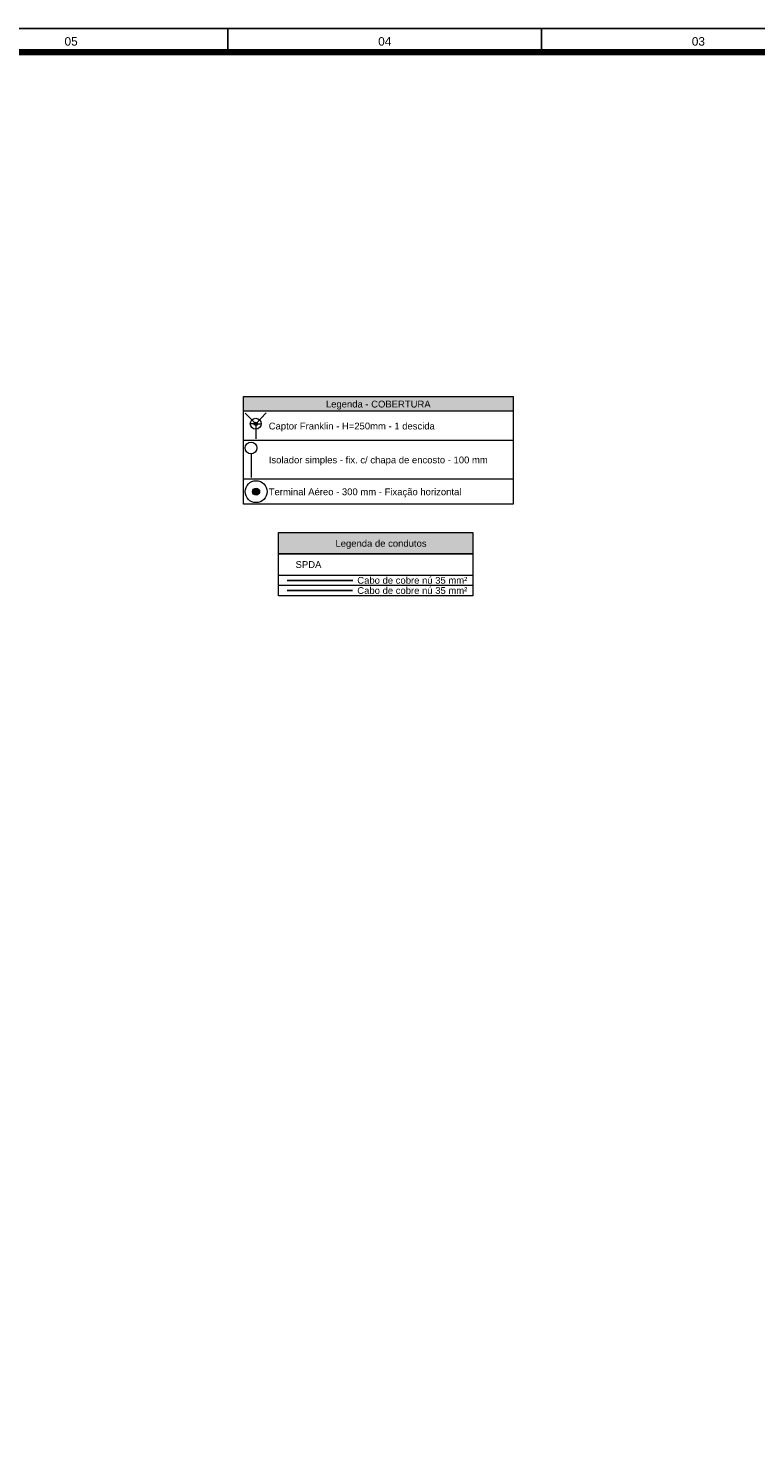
# Model space of a CAD drawing. Header units: millimetres. Extents: x 659 to 1031, y -73 to 11.
# Tile 83 of 141: x 862 to 884, y -31 to 11. Entities that reach past the tile are written whole.
import ezdxf
from ezdxf.enums import TextEntityAlignment as Align

# ---------------------------------------------------------------- set-up
doc = ezdxf.new("R2010")
doc.units = ezdxf.units.MM
doc.header["$MEASUREMENT"] = 0
doc.linetypes.add('NULL', pattern=[0])
for name, color, linetype, lineweight in [('DI-Hachuras Tabelas', 251, 'Continuous', 0), ('DI-Tabelas', 7, 'Continuous', 13), ('P-Simbol', 170, 'Continuous', 20), ('PR-Condutos 35mm²', 210, 'Continuous', 25), ('PR-Condutos 50mm²', 30, 'Continuous', 25)]:
    doc.layers.add(name, color=color, linetype=linetype, lineweight=lineweight)
doc.layers.add('Prancha', color=1, linetype='Continuous')
doc.styles.add('Arial', font='arial.ttf')
doc.styles.add('SWIS', font='swisse.ttf')

# ---------------------------------------------------------------- blocks, each defined once
blk = doc.blocks.new('Folha A0')
at = {"layer": 'Prancha', "color": 2}
blk.add_line((-37, 83.4), (-37, 84.1), dxfattribs=at)
at = {"layer": 'Prancha', "color": 1}
blk.add_line((-27.75, 83.4), (-27.75, 84.1), dxfattribs=at)
at = {"layer": 'Prancha', "color": 4, "lineweight": 100}
blk.add_line((-0.7, 83.4), (-117.3, 83.4), dxfattribs=at)
at = {"layer": 'Prancha', "color": 1}
blk.add_lwpolyline([(-119.8, 0), (0, 0), (0, 84.1), (-119.8, 84.1)], close=True, dxfattribs=at)
at = {"layer": 'Prancha', "color": 1, "style": 'SWIS'}
for s, p in [('05', (-41.625, 83.521)), ('04', (-32.375, 83.521)), ('03', (-23.125, 83.521))]:
    blk.add_text(s, height=0.25, dxfattribs=at).set_placement(p, align=Align.BOTTOM_CENTER)

msp = doc.modelspace()

# ---------------------------------------------------------------- hatches: boundary and pattern name
at = {"layer": 'DI-Hachuras Tabelas', "linetype": 'Continuous'}
for color, points in [(253, [(868.811, -0.216), (876.76, -0.216), (876.76, -0.648), (868.811, -0.648)]), (251, [(869.848, -4.221), (875.575, -4.221), (875.575, -4.853), (869.848, -4.853)])]:
    msp.add_hatch(color=color, dxfattribs=at).paths.add_polyline_path(points)
at = {"layer": 'P-Simbol', "linetype": 'Continuous'}
for points in [[(869.225, -1.018), (869.225, -1.013), (869.224, -1.009), (869.223, -1.004), (869.222, -1), (869.22, -0.996), (869.218, -0.992), (869.216, -0.988), (869.213, -0.984), (869.21, -0.981), (869.206, -0.978), (869.203, -0.975), (869.199, -0.972), (869.195, -0.97), (869.191, -0.969), (869.186, -0.967), (869.182, -0.966), (869.177, -0.966), (869.173, -0.965), (869.168, -0.966), (869.164, -0.966), (869.159, -0.967), (869.155, -0.969), (869.151, -0.97), (869.146, -0.972), (869.143, -0.975), (869.139, -0.978), (869.136, -0.981), (869.133, -0.984), (869.13, -0.988), (869.127, -0.992), (869.125, -0.996), (869.123, -1), (869.122, -1.004), (869.121, -1.009), (869.12, -1.013), (869.12, -1.018), (869.12, -1.022), (869.121, -1.027), (869.122, -1.031), (869.123, -1.036), (869.125, -1.04), (869.127, -1.044), (869.13, -1.048), (869.133, -1.052), (869.136, -1.055), (869.139, -1.058), (869.143, -1.061), (869.146, -1.063), (869.151, -1.065), (869.155, -1.067), (869.159, -1.068), (869.164, -1.069), (869.168, -1.07), (869.173, -1.07), (869.177, -1.07), (869.182, -1.069), (869.186, -1.068), (869.191, -1.067), (869.195, -1.065), (869.199, -1.063), (869.203, -1.061), (869.206, -1.058), (869.21, -1.055), (869.213, -1.052), (869.216, -1.048), (869.218, -1.044), (869.22, -1.04), (869.222, -1.036), (869.223, -1.031), (869.224, -1.027), (869.225, -1.022)], [(869.288, -3.018), (869.288, -3.009), (869.287, -3), (869.285, -2.991), (869.282, -2.982), (869.278, -2.974), (869.274, -2.965), (869.269, -2.958), (869.264, -2.951), (869.258, -2.944), (869.251, -2.938), (869.244, -2.932), (869.236, -2.927), (869.228, -2.923), (869.219, -2.919), (869.211, -2.917), (869.202, -2.915), (869.193, -2.913), (869.183, -2.913), (869.174, -2.913), (869.165, -2.915), (869.156, -2.917), (869.148, -2.919), (869.139, -2.923), (869.131, -2.927), (869.123, -2.932), (869.116, -2.938), (869.109, -2.944), (869.103, -2.951), (869.098, -2.958), (869.093, -2.965), (869.088, -2.974), (869.085, -2.982), (869.082, -2.991), (869.08, -3), (869.079, -3.009), (869.079, -3.018), (869.079, -3.027), (869.08, -3.036), (869.082, -3.045), (869.085, -3.054), (869.088, -3.062), (869.093, -3.07), (869.098, -3.078), (869.103, -3.085), (869.109, -3.092), (869.116, -3.098), (869.123, -3.104), (869.131, -3.109), (869.139, -3.113), (869.148, -3.116), (869.156, -3.119), (869.165, -3.121), (869.174, -3.122), (869.183, -3.123), (869.193, -3.122), (869.202, -3.121), (869.211, -3.119), (869.219, -3.116), (869.228, -3.113), (869.236, -3.109), (869.244, -3.104), (869.251, -3.098), (869.258, -3.092), (869.264, -3.085), (869.269, -3.078), (869.274, -3.07), (869.278, -3.062), (869.282, -3.054), (869.285, -3.045), (869.287, -3.036), (869.288, -3.027)]]:
    msp.add_hatch(color=142, dxfattribs=at).paths.add_polyline_path(points)

# ---------------------------------------------------------------- linework, layer by layer
at = {"layer": 'DI-Hachuras Tabelas'}
for points in [[(868.811, -0.216), (876.76, -0.216), (876.76, -0.648), (868.811, -0.648), (868.811, -0.216)], [(869.848, -4.221), (875.575, -4.221), (875.575, -4.853), (869.848, -4.853), (869.848, -4.221)]]:
    msp.add_lwpolyline(points, dxfattribs=at)
at = {"layer": 'DI-Tabelas'}
for p, q in [((868.811, -0.648), (868.811, -0.216)), ((868.811, -0.216), (876.76, -0.216)), ((876.76, -0.216), (876.76, -0.648)), ((876.76, -0.648), (868.811, -0.648)), ((868.811, -1.509), (868.811, -0.648)), ((876.76, -0.648), (876.76, -1.509)), ((869.506, -1.509), (868.811, -1.509)), ((868.811, -2.646), (868.811, -1.509)), ((876.76, -1.509), (869.506, -1.509)), ((876.76, -1.509), (876.76, -2.646)), ((869.506, -2.646), (868.811, -2.646)), ((868.811, -3.39), (868.811, -2.646)), ((876.76, -2.646), (869.506, -2.646)), ((876.76, -2.646), (876.76, -3.39)), ((869.506, -3.39), (868.811, -3.39)), ((876.76, -3.39), (869.506, -3.39)), ((869.848, -4.853), (869.848, -4.221)), ((869.848, -4.221), (875.575, -4.221)), ((875.575, -4.221), (875.575, -4.853)), ((874.958, -4.853), (869.848, -4.853)), ((869.848, -5.485), (869.848, -4.853)), ((869.848, -4.853), (875.575, -4.853)), ((875.575, -4.853), (875.575, -5.485)), ((875.575, -5.485), (869.848, -5.485)), ((869.848, -6.085), (869.848, -5.485)), ((874.353, -5.785), (869.848, -5.785)), ((875.575, -5.785), (874.353, -5.785)), ((875.575, -5.485), (875.575, -6.085)), ((874.353, -6.085), (869.848, -6.085)), ((875.575, -6.085), (874.353, -6.085))]:
    msp.add_line(p, q, dxfattribs=at)
at = {"layer": 'P-Simbol'}
for p, q in [((869.173, -1.017), (868.861, -0.705)), ((869.173, -1.02), (869.477, -0.698)), ((869.12, -1.018), (869.012, -1.018)), ((869.173, -1.018), (869.173, -1.459)), ((869.225, -1.018), (869.334, -1.018)), ((869.033, -1.903), (869.033, -2.596))]:
    msp.add_line(p, q, dxfattribs=at)
for centre, radius in [((869.173, -1.018), 0.161), ((869.173, -1.018), 0.0524), ((869.173, -1.018), 0.0524), ((869.173, -1.018), 0.0524), ((869.033, -1.731), 0.172), ((869.183, -3.018), 0.322), ((869.183, -3.018), 0.105), ((869.183, -3.018), 0.105), ((869.183, -3.018), 0.105)]:
    msp.add_circle(centre, radius, dxfattribs=at)
at = {"layer": 'PR-Condutos 35mm²'}
msp.add_line((870.1, -5.635), (872.033, -5.635), dxfattribs=at)
at = {"layer": 'PR-Condutos 50mm²'}
msp.add_line((870.1, -5.935), (872.029, -5.935), dxfattribs=at)

# ---------------------------------------------------------------- block references
at = {"layer": 'Prancha'}
msp.add_blockref('Folha A0', (905.352, -73.47), dxfattribs=at)

# ---------------------------------------------------------------- texts
at = {"layer": 'DI-Tabelas', "linetype": 'NULL', "char_height": 0.2, "line_spacing_factor": 0.6, "style": 'Arial'}
for s, insert, width, attachment_point in [('Legenda - COBERTURA', (872.786, -0.598), 6.18049, 8), ('Captor Franklin - H=250mm - 1 descida', (869.556, -1.245), 9.79665, 7), ('Isolador simples - fix. c/ chapa de encosto - 100 mm', (869.556, -2.243), 12.91799, 7), ('Terminal Aéreo - 300 mm - Fixação horizontal', (869.556, -3.184), 11.36433, 7), ('Legenda de condutos', (872.867, -4.703), 8.1997, 8), ('SPDA', (870.348, -5.269), 1.52226, 7), ('Cabo de cobre nú 35 mm²', (872.167, -5.734), 3.476, 7), ('Cabo de cobre nú 35 mm²', (872.167, -6.034), 3.476, 7)]:
    msp.add_mtext(s, dxfattribs=dict(at, insert=insert, width=width, attachment_point=attachment_point))

doc.saveas('drawing.dxf')
